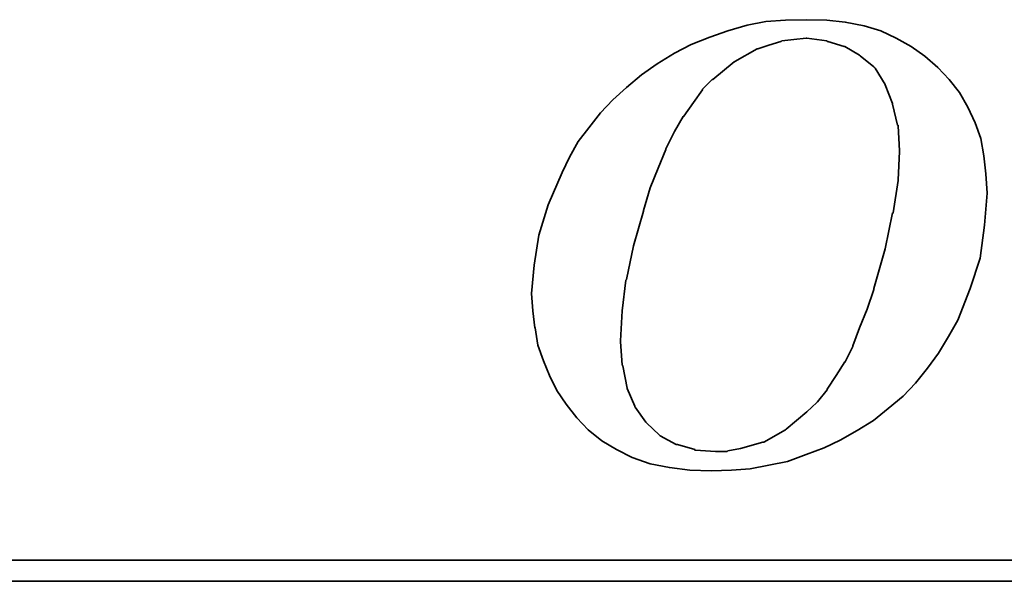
# Model space of a CAD drawing. Extents: x 629 to 797, y 78 to 153.
# Tile 33 of 48: x 765.92 to 770.02, y 111.65 to 114. Entities that reach past the tile are written whole.
import ezdxf

# ---------------------------------------------------------------- set-up
doc = ezdxf.new("R2010")
doc.units = 0
doc.header["$LTSCALE"] = 2
doc.header["$MEASUREMENT"] = 0
doc.layers.add('DIM', color=4, linetype='CONTINUOUS')
doc.layers.add('layer 1', color=7, linetype='CONTINUOUS')

# ---------------------------------------------------------------- blocks, each defined once
blk = doc.blocks.new('TBI MOTION logo(完整正式版)')
at = {"layer": 'layer 1', "color": 22, "lineweight": 35}
for points, knots in [([(-11.34375, -6.98375), (-11.34375, -6.98375), (-10.91375, -7.43875), (-10.91375, -7.43875), (-10.91375, -7.43875), (-10.91375, -7.43875), (-10.38625, -7.87125), (-10.38625, -7.87125), (-10.38625, -7.87125), (-10.38625, -7.87125), (-9.81125, -8.20375), (-9.81125, -8.20375), (-9.81125, -8.20375), (-9.81125, -8.20375), (-9.21125, -8.51875), (-9.21125, -8.51875), (-9.21125, -8.51875), (-9.21125, -8.51875), (-8.51625, -8.75875), (-8.51625, -8.75875), (-8.51625, -8.75875), (-8.51625, -8.75875), (-7.77125, -8.90375), (-7.77125, -8.90375), (-7.77125, -8.90375), (-7.77125, -8.90375), (-6.97875, -8.99875), (-6.97875, -8.99875), (-6.97875, -8.99875), (-6.97875, -8.99875), (-6.14125, -9.02375), (-6.14125, -9.02375), (-6.14125, -9.02375), (-6.14125, -9.02375), (-5.37125, -8.99875), (-5.37125, -8.99875), (-5.37125, -8.99875), (-5.37125, -8.99875), (-4.65375, -8.94875), (-4.65375, -8.94875), (-4.65375, -8.94875), (-4.65375, -8.94875), (-3.93375, -8.80625), (-3.93375, -8.80625), (-3.93375, -8.80625), (-3.93375, -8.80625), (-3.21375, -8.66375), (-3.21375, -8.66375), (-3.21375, -8.66375), (-3.21375, -8.66375), (-2.49375, -8.39875), (-2.49375, -8.39875), (-2.49375, -8.39875), (-2.49375, -8.39875), (-1.79875, -8.13375), (-1.79875, -8.13375), (-1.79875, -8.13375), (-1.79875, -8.13375), (-1.17375, -7.84375), (-1.17375, -7.84375), (-1.17375, -7.84375), (-1.17375, -7.84375), (-0.52375, -7.46375), (-0.52375, -7.46375), (-0.52375, -7.46375), (-0.52375, -7.46375), (0.10124, -7.07875), (0.10124, -7.07875), (0.10124, -7.07875), (0.10124, -7.07875), (0.67625, -6.62375), (0.67625, -6.62375), (0.67625, -6.62375), (0.67625, -6.62375), (1.24874, -6.14375), (1.24874, -6.14375), (1.24874, -6.14375), (1.24874, -6.14375), (1.72874, -5.64125), (1.72874, -5.64125), (1.72874, -5.64125), (1.72874, -5.64125), (2.18624, -5.06375), (2.18624, -5.06375), (2.18624, -5.06375), (2.18624, -5.06375), (2.61625, -4.48874), (2.61625, -4.48874), (2.61625, -4.48874), (2.61625, -4.48874), (3.00125, -3.83874), (3.00125, -3.83874), (3.00125, -3.83874), (3.00125, -3.83874), (3.36124, -3.21374), (3.36124, -3.21374), (3.36124, -3.21374), (3.36124, -3.21374), (3.84374, -1.99125), (3.84374, -1.99125), (3.84374, -1.99125), (3.84374, -1.99125), (4.22625, -0.81875), (4.22625, -0.81875), (4.22625, -0.81875), (4.22625, -0.81875), (4.39125, 0.45624), (4.39125, 0.45624), (4.39125, 0.45624), (4.39125, 0.45624), (4.48874, 1.70124), (4.48874, 1.70124), (4.48874, 1.70124), (4.48874, 1.70124), (4.43874, 2.44625), (4.43874, 2.44625), (4.43874, 2.44625), (4.43874, 2.44625), (4.36874, 3.14125), (4.36874, 3.14125), (4.36874, 3.14125), (4.36874, 3.14125), (4.25125, 3.81125), (4.25125, 3.81125), (4.25125, 3.81125), (4.25125, 3.81125), (4.03124, 4.41125), (4.03124, 4.41125), (4.03124, 4.41125), (4.03124, 4.41125), (3.74374, 5.01125), (3.74374, 5.01125), (3.74374, 5.01125), (3.74374, 5.01125), (3.43124, 5.58875), (3.43124, 5.58875), (3.43124, 5.58875), (3.43124, 5.58875), (3.02625, 6.09125), (3.02625, 6.09125), (3.02625, 6.09125), (3.02625, 6.09125), (2.59374, 6.54875), (2.59374, 6.54875), (2.59374, 6.54875), (2.59374, 6.54875), (2.09124, 6.98125), (2.09124, 6.98125), (2.09124, 6.98125), (2.09124, 6.98125), (1.56124, 7.36625), (1.56124, 7.36625), (1.56124, 7.36625), (1.56124, 7.36625), (0.98624, 7.67625), (0.98624, 7.67625), (0.98624, 7.67625), (0.98624, 7.67625), (0.38624, 7.96375), (0.38624, 7.96375), (0.38624, 7.96375), (0.38624, 7.96375), (-0.25875, 8.15625), (-0.25875, 8.15625), (-0.25875, 8.15625), (-0.25875, 8.15625), (-0.98125, 8.30125), (-0.98125, 8.30125), (-0.98125, 8.30125), (-0.98125, 8.30125), (-1.70124, 8.37125), (-1.70124, 8.37125), (-1.70124, 8.37125), (-1.70124, 8.37125), (-2.49375, 8.39624), (-2.49375, 8.39624), (-2.49375, 8.39624), (-2.49375, 8.39624), (-3.28625, 8.37125), (-3.28625, 8.37125), (-3.28625, 8.37125), (-3.28625, 8.37125), (-4.05125, 8.32125), (-4.05125, 8.32125), (-4.05125, 8.32125), (-4.05125, 8.32125), (-4.77375, 8.18125), (-4.77375, 8.18125), (-4.77375, 8.18125), (-4.77375, 8.18125), (-5.51625, 7.96375), (-5.51625, 7.96375), (-5.51625, 7.96375), (-5.51625, 7.96375), (-6.21125, 7.72625), (-6.21125, 7.72625), (-6.21125, 7.72625), (-6.21125, 7.72625), (-6.92875, 7.43625), (-6.92875, 7.43625), (-6.92875, 7.43625), (-6.92875, 7.43625), (-7.57875, 7.10125), (-7.57875, 7.10125), (-7.57875, 7.10125), (-7.57875, 7.10125), (-8.24875, 6.69125), (-8.24875, 6.69125), (-8.24875, 6.69125), (-8.24875, 6.69125), (-8.84875, 6.26125), (-8.84875, 6.26125), (-8.84875, 6.26125), (-8.84875, 6.26125), (-9.42625, 5.78125), (-9.42625, 5.78125), (-9.42625, 5.78125), (-9.42625, 5.78125), (-9.95375, 5.30125), (-9.95375, 5.30125), (-9.95375, 5.30125), (-9.95375, 5.30125), (-10.43375, 4.79624), (-10.43375, 4.79624), (-10.43375, 4.79624), (-10.43375, 4.79624), (-10.88875, 4.22125), (-10.88875, 4.22125), (-10.88875, 4.22125), (-10.88875, 4.22125), (-11.29875, 3.69375), (-11.29875, 3.69375), (-11.29875, 3.69375), (-11.29875, 3.69375), (-11.63375, 3.09125), (-11.63375, 3.09125), (-11.63375, 3.09125), (-11.63375, 3.09125), (-11.91875, 2.49625), (-11.91875, 2.49625), (-11.91875, 2.49625), (-11.91875, 2.49625), (-12.44875, 1.24625), (-12.44875, 1.24625), (-12.44875, 1.24625), (-12.44875, 1.24625), (-12.80875, 0.06874), (-12.80875, 0.06874), (-12.80875, 0.06874), (-12.80875, 0.06874), (-12.99875, -1.07875), (-12.99875, -1.07875), (-12.99875, -1.07875), (-12.99875, -1.07875), (-13.09375, -2.18375), (-13.09375, -2.18375), (-13.09375, -2.18375), (-13.09375, -2.18375), (-13.04875, -2.85375), (-13.04875, -2.85375), (-13.04875, -2.85375), (-13.04875, -2.85375), (-12.97375, -3.50375), (-12.97375, -3.50375), (-12.97375, -3.50375), (-12.97375, -3.50375), (-12.95375, -3.50375), (-12.95375, -3.50375), (-12.95375, -3.50375), (-12.95375, -3.50375), (-12.85375, -4.17375), (-12.85375, -4.17375), (-12.85375, -4.17375), (-12.85375, -4.17375), (-12.63875, -4.77624), (-12.63875, -4.77624), (-12.63875, -4.77624), (-12.63875, -4.77624), (-12.39875, -5.35125), (-12.39875, -5.35125), (-12.39875, -5.35125), (-12.39875, -5.35125), (-12.11375, -5.92875), (-12.11375, -5.92875), (-12.11375, -5.92875), (-12.11375, -5.92875), (-11.75375, -6.45375), (-11.75375, -6.45375), (-11.75375, -6.45375), (-11.75375, -6.45375), (-11.34375, -6.98375), (-11.34375, -6.98375)], [0, 0, 0, 0, 0.01369863, 0.01369863, 0.01369863, 0.01369863, 0.02739726, 0.02739726, 0.02739726, 0.02739726, 0.04109589, 0.04109589, 0.04109589, 0.04109589, 0.05479452, 0.05479452, 0.05479452, 0.05479452, 0.06849315, 0.06849315, 0.06849315, 0.06849315, 0.08219178, 0.08219178, 0.08219178, 0.08219178, 0.09589041, 0.09589041, 0.09589041, 0.09589041, 0.10958904, 0.10958904, 0.10958904, 0.10958904, 0.12328767, 0.12328767, 0.12328767, 0.12328767, 0.1369863, 0.1369863, 0.1369863, 0.1369863, 0.15068493, 0.15068493, 0.15068493, 0.15068493, 0.16438356, 0.16438356, 0.16438356, 0.16438356, 0.17808219, 0.17808219, 0.17808219, 0.17808219, 0.19178082, 0.19178082, 0.19178082, 0.19178082, 0.20547945, 0.20547945, 0.20547945, 0.20547945, 0.21917808, 0.21917808, 0.21917808, 0.21917808, 0.23287671, 0.23287671, 0.23287671, 0.23287671, 0.24657534, 0.24657534, 0.24657534, 0.24657534, 0.26027397, 0.26027397, 0.26027397, 0.26027397, 0.2739726, 0.2739726, 0.2739726, 0.2739726, 0.28767123, 0.28767123, 0.28767123, 0.28767123, 0.30136986, 0.30136986, 0.30136986, 0.30136986, 0.31506849, 0.31506849, 0.31506849, 0.31506849, 0.32876712, 0.32876712, 0.32876712, 0.32876712, 0.34246575, 0.34246575, 0.34246575, 0.34246575, 0.35616438, 0.35616438, 0.35616438, 0.35616438, 0.36986301, 0.36986301, 0.36986301, 0.36986301, 0.38356164, 0.38356164, 0.38356164, 0.38356164, 0.39726027, 0.39726027, 0.39726027, 0.39726027, 0.4109589, 0.4109589, 0.4109589, 0.4109589, 0.42465753, 0.42465753, 0.42465753, 0.42465753, 0.43835616, 0.43835616, 0.43835616, 0.43835616, 0.45205479, 0.45205479, 0.45205479, 0.45205479, 0.46575342, 0.46575342, 0.46575342, 0.46575342, 0.47945205, 0.47945205, 0.47945205, 0.47945205, 0.49315068, 0.49315068, 0.49315068, 0.49315068, 0.50684932, 0.50684932, 0.50684932, 0.50684932, 0.52054795, 0.52054795, 0.52054795, 0.52054795, 0.53424658, 0.53424658, 0.53424658, 0.53424658, 0.54794521, 0.54794521, 0.54794521, 0.54794521, 0.56164384, 0.56164384, 0.56164384, 0.56164384, 0.57534247, 0.57534247, 0.57534247, 0.57534247, 0.5890411, 0.5890411, 0.5890411, 0.5890411, 0.60273973, 0.60273973, 0.60273973, 0.60273973, 0.61643836, 0.61643836, 0.61643836, 0.61643836, 0.63013699, 0.63013699, 0.63013699, 0.63013699, 0.64383562, 0.64383562, 0.64383562, 0.64383562, 0.65753425, 0.65753425, 0.65753425, 0.65753425, 0.67123288, 0.67123288, 0.67123288, 0.67123288, 0.68493151, 0.68493151, 0.68493151, 0.68493151, 0.69863014, 0.69863014, 0.69863014, 0.69863014, 0.71232877, 0.71232877, 0.71232877, 0.71232877, 0.7260274, 0.7260274, 0.7260274, 0.7260274, 0.73972603, 0.73972603, 0.73972603, 0.73972603, 0.75342466, 0.75342466, 0.75342466, 0.75342466, 0.76712329, 0.76712329, 0.76712329, 0.76712329, 0.78082192, 0.78082192, 0.78082192, 0.78082192, 0.79452055, 0.79452055, 0.79452055, 0.79452055, 0.80821918, 0.80821918, 0.80821918, 0.80821918, 0.82191781, 0.82191781, 0.82191781, 0.82191781, 0.83561644, 0.83561644, 0.83561644, 0.83561644, 0.84931507, 0.84931507, 0.84931507, 0.84931507, 0.8630137, 0.8630137, 0.8630137, 0.8630137, 0.87671233, 0.87671233, 0.87671233, 0.87671233, 0.89041096, 0.89041096, 0.89041096, 0.89041096, 0.90410959, 0.90410959, 0.90410959, 0.90410959, 0.91780822, 0.91780822, 0.91780822, 0.91780822, 0.93150685, 0.93150685, 0.93150685, 0.93150685, 0.94520548, 0.94520548, 0.94520548, 0.94520548, 0.95890411, 0.95890411, 0.95890411, 0.95890411, 0.97260274, 0.97260274, 0.97260274, 0.97260274, 0.98630137, 0.98630137, 0.98630137, 0.98630137, 1, 1, 1, 1]), ([(-8.77875, 1.03124), (-8.77875, 1.03124), (-8.51625, 1.89625), (-8.51625, 1.89625), (-8.51625, 1.89625), (-8.51625, 1.89625), (-8.20375, 2.66375), (-8.20375, 2.66375), (-8.20375, 2.66375), (-8.20375, 2.66375), (-7.91625, 3.38125), (-7.91625, 3.38125), (-7.91625, 3.38125), (-7.91625, 3.38125), (-7.91625, 3.40624), (-7.91625, 3.40624), (-7.91625, 3.40624), (-7.91625, 3.40624), (-7.57875, 4.07624), (-7.57875, 4.07624), (-7.57875, 4.07624), (-7.57875, 4.07624), (-7.24375, 4.65125), (-7.24375, 4.65125), (-7.24375, 4.65125), (-7.24375, 4.65125), (-7.21875, 4.65125), (-7.21875, 4.65125), (-7.21875, 4.65125), (-7.21875, 4.65125), (-7.21875, 4.67624), (-7.21875, 4.67624), (-7.21875, 4.67624), (-7.21875, 4.67624), (-6.83625, 5.20375), (-6.83625, 5.20375), (-6.83625, 5.20375), (-6.83625, 5.20375), (-6.49875, 5.68625), (-6.49875, 5.68625), (-6.49875, 5.68625), (-6.49875, 5.68625), (-6.49875, 5.70625), (-6.49875, 5.70625), (-6.49875, 5.70625), (-6.49875, 5.70625), (-6.11625, 6.09125), (-6.11625, 6.09125), (-6.11625, 6.09125), (-6.11625, 6.09125), (-6.09125, 6.09125), (-6.09125, 6.09125), (-6.09125, 6.09125), (-6.09125, 6.09125), (-5.27375, 6.76625), (-5.27375, 6.76625), (-5.27375, 6.76625), (-5.27375, 6.76625), (-5.24875, 6.76625), (-5.24875, 6.76625), (-5.24875, 6.76625), (-5.24875, 6.76625), (-5.24875, 6.78625), (-5.24875, 6.78625), (-5.24875, 6.78625), (-5.24875, 6.78625), (-4.38875, 7.26624), (-4.38875, 7.26624), (-4.38875, 7.26624), (-4.38875, 7.26624), (-4.36125, 7.26624), (-4.36125, 7.26624), (-4.36125, 7.26624), (-4.36125, 7.26624), (-3.93375, 7.41125), (-3.93375, 7.41125), (-3.93375, 7.41125), (-3.93375, 7.41125), (-3.47375, 7.55625), (-3.47375, 7.55625), (-3.47375, 7.55625), (-3.47375, 7.55625), (-3.45375, 7.55625), (-3.45375, 7.55625), (-3.45375, 7.55625), (-3.45375, 7.55625), (-3.42875, 7.58124), (-3.42875, 7.58124), (-3.42875, 7.58124), (-3.42875, 7.58124), (-2.97375, 7.62625), (-2.97375, 7.62625), (-2.97375, 7.62625), (-2.97375, 7.62625), (-2.49375, 7.67625), (-2.49375, 7.67625), (-2.49375, 7.67625), (-2.49375, 7.67625), (-2.46875, 7.67625), (-2.46875, 7.67625), (-2.46875, 7.67625), (-2.46875, 7.67625), (-1.70124, 7.58124), (-1.70124, 7.58124), (-1.70124, 7.58124), (-1.70124, 7.58124), (-1.67875, 7.55625), (-1.67875, 7.55625), (-1.67875, 7.55625), (-1.67875, 7.55625), (-1.65375, 7.55625), (-1.65375, 7.55625), (-1.65375, 7.55625), (-1.65375, 7.55625), (-1.03125, 7.36625), (-1.03125, 7.36625), (-1.03125, 7.36625), (-1.03125, 7.36625), (-1.00625, 7.36625), (-1.00625, 7.36625), (-1.00625, 7.36625), (-1.00625, 7.36625), (-0.43124, 7.02624), (-0.43124, 7.02624), (-0.43124, 7.02624), (-0.43124, 7.02624), (-0.40625, 7.00624), (-0.40625, 7.00624), (-0.40625, 7.00624), (-0.40625, 7.00624), (0.12124, 6.57124), (0.12124, 6.57124), (0.12124, 6.57124), (0.12124, 6.57124), (0.14624, 6.54875), (0.14624, 6.54875), (0.14624, 6.54875), (0.14624, 6.54875), (0.17124, 6.52375), (0.17124, 6.52375), (0.17124, 6.52375), (0.17124, 6.52375), (0.55625, 5.89875), (0.55625, 5.89875), (0.55625, 5.89875), (0.55625, 5.89875), (0.55625, 5.87625), (0.55625, 5.87625), (0.55625, 5.87625), (0.55625, 5.87625), (0.84124, 5.15625), (0.84124, 5.15625), (0.84124, 5.15625), (0.84124, 5.15625), (0.84124, 5.13125), (0.84124, 5.13125), (0.84124, 5.13125), (0.84124, 5.13125), (1.03624, 4.31875), (1.03624, 4.31875), (1.03624, 4.31875), (1.03624, 4.31875), (1.05624, 4.31875), (1.05624, 4.31875), (1.05624, 4.31875), (1.05624, 4.31875), (1.05624, 4.29125), (1.05624, 4.29125), (1.05624, 4.29125), (1.05624, 4.29125), (1.10625, 3.33125), (1.10625, 3.33125), (1.10625, 3.33125), (1.10625, 3.33125), (1.10625, 3.30875), (1.10625, 3.30875), (1.10625, 3.30875), (1.10625, 3.30875), (1.05624, 2.20624), (1.05624, 2.20624), (1.05624, 2.20624), (1.05624, 2.20624), (1.05624, 2.18124), (1.05624, 2.18124), (1.05624, 2.18124), (1.05624, 2.18124), (0.86624, 0.93624), (0.86624, 0.93624), (0.86624, 0.93624), (0.86624, 0.93624), (0.84124, 0.93624), (0.84124, 0.93624), (0.84124, 0.93624), (0.84124, 0.93624), (0.55625, -0.45874), (0.55625, -0.45874), (0.55625, -0.45874), (0.55625, -0.45874), (0.12124, -1.99125), (0.12124, -1.99125), (0.12124, -1.99125), (0.12124, -1.99125), (0.12124, -2.01874), (0.12124, -2.01874), (0.12124, -2.01874), (0.12124, -2.01874), (-0.13874, -2.78375), (-0.13874, -2.78375), (-0.13874, -2.78375), (-0.13874, -2.78375), (-0.43124, -3.50375), (-0.43124, -3.50375), (-0.43124, -3.50375), (-0.43124, -3.50375), (-0.69375, -4.19875), (-0.69375, -4.19875), (-0.69375, -4.19875), (-0.69375, -4.19875), (-0.69375, -4.22375), (-0.69375, -4.22375), (-0.69375, -4.22375), (-0.69375, -4.22375), (-0.98125, -4.82374), (-0.98125, -4.82374), (-0.98125, -4.82374), (-0.98125, -4.82374), (-1.00625, -4.82374), (-1.00625, -4.82374), (-1.00625, -4.82374), (-1.00625, -4.82374), (-1.33875, -5.35125), (-1.33875, -5.35125), (-1.33875, -5.35125), (-1.33875, -5.35125), (-1.67875, -5.87875), (-1.67875, -5.87875), (-1.67875, -5.87875), (-1.67875, -5.87875), (-1.67875, -5.90375), (-1.67875, -5.90375), (-1.67875, -5.90375), (-1.67875, -5.90375), (-2.05875, -6.35875), (-2.05875, -6.35875), (-2.05875, -6.35875), (-2.05875, -6.35875), (-2.08375, -6.38375), (-2.08375, -6.38375), (-2.08375, -6.38375), (-2.08375, -6.38375), (-2.46875, -6.74375), (-2.46875, -6.74375), (-2.46875, -6.74375), (-2.46875, -6.74375), (-3.25875, -7.41625), (-3.25875, -7.41625), (-3.25875, -7.41625), (-3.25875, -7.41625), (-3.28625, -7.43875), (-3.28625, -7.43875), (-3.28625, -7.43875), (-3.28625, -7.43875), (-4.12375, -7.91875), (-4.12375, -7.91875), (-4.12375, -7.91875), (-4.12375, -7.91875), (-4.14875, -7.91875), (-4.14875, -7.91875), (-4.14875, -7.91875), (-4.14875, -7.91875), (-4.17125, -7.91875), (-4.17125, -7.91875), (-4.17125, -7.91875), (-4.17125, -7.91875), (-5.03375, -8.15875), (-5.03375, -8.15875), (-5.03375, -8.15875), (-5.03375, -8.15875), (-5.51625, -8.25625), (-5.51625, -8.25625), (-5.51625, -8.25625), (-5.51625, -8.25625), (-5.54125, -8.27875), (-5.54125, -8.27875), (-5.54125, -8.27875), (-5.54125, -8.27875), (-5.56375, -8.27875), (-5.56375, -8.27875), (-5.56375, -8.27875), (-5.56375, -8.27875), (-5.99625, -8.27875), (-5.99625, -8.27875), (-5.99625, -8.27875), (-5.99625, -8.27875), (-6.76375, -8.23125), (-6.76375, -8.23125), (-6.76375, -8.23125), (-6.76375, -8.23125), (-6.78875, -8.23125), (-6.78875, -8.23125), (-6.78875, -8.23125), (-6.78875, -8.23125), (-6.78875, -8.20375), (-6.78875, -8.20375), (-6.78875, -8.20375), (-6.78875, -8.20375), (-7.45875, -8.01375), (-7.45875, -8.01375), (-7.45875, -8.01375), (-7.45875, -8.01375), (-7.48375, -8.01375), (-7.48375, -8.01375), (-7.48375, -8.01375), (-7.48375, -8.01375), (-7.50875, -8.01375), (-7.50875, -8.01375), (-7.50875, -8.01375), (-7.50875, -8.01375), (-8.13125, -7.67875), (-8.13125, -7.67875), (-8.13125, -7.67875), (-8.13125, -7.67875), (-8.15625, -7.65375), (-8.15625, -7.65375), (-8.15625, -7.65375), (-8.15625, -7.65375), (-8.65875, -7.17375), (-8.65875, -7.17375), (-8.65875, -7.17375), (-8.65875, -7.17375), (-8.68375, -7.14875), (-8.68375, -7.14875), (-8.68375, -7.14875), (-8.68375, -7.14875), (-9.08875, -6.57375), (-9.08875, -6.57375), (-9.08875, -6.57375), (-9.08875, -6.57375), (-9.11375, -6.54875), (-9.11375, -6.54875), (-9.11375, -6.54875), (-9.11375, -6.54875), (-9.11375, -6.52875), (-9.11375, -6.52875), (-9.11375, -6.52875), (-9.11375, -6.52875), (-9.40375, -5.85375), (-9.40375, -5.85375), (-9.40375, -5.85375), (-9.40375, -5.85375), (-9.40375, -5.82875), (-9.40375, -5.82875), (-9.40375, -5.82875), (-9.40375, -5.82875), (-9.56875, -4.96875), (-9.56875, -4.96875), (-9.56875, -4.96875), (-9.56875, -4.96875), (-9.59375, -4.94375), (-9.59375, -4.94375), (-9.59375, -4.94375), (-9.59375, -4.94375), (-9.66375, -4.03375), (-9.66375, -4.03375), (-9.66375, -4.03375), (-9.66375, -4.03375), (-9.66375, -4.00875), (-9.66375, -4.00875), (-9.66375, -4.00875), (-9.66375, -4.00875), (-9.59375, -2.85375), (-9.59375, -2.85375), (-9.59375, -2.85375), (-9.59375, -2.85375), (-9.45125, -1.65875), (-9.45125, -1.65875), (-9.45125, -1.65875), (-9.45125, -1.65875), (-9.42625, -1.63375), (-9.42625, -1.63375), (-9.42625, -1.63375), (-9.42625, -1.63375), (-9.16125, -0.33875), (-9.16125, -0.33875), (-9.16125, -0.33875), (-9.16125, -0.33875), (-8.77875, 1.00624), (-8.77875, 1.00624), (-8.77875, 1.00624), (-8.77875, 1.00624), (-8.77875, 1.03124), (-8.77875, 1.03124)], [0, 0, 0, 0, 0.01020408, 0.01020408, 0.01020408, 0.01020408, 0.02040816, 0.02040816, 0.02040816, 0.02040816, 0.03061224, 0.03061224, 0.03061224, 0.03061224, 0.04081633, 0.04081633, 0.04081633, 0.04081633, 0.05102041, 0.05102041, 0.05102041, 0.05102041, 0.06122449, 0.06122449, 0.06122449, 0.06122449, 0.07142857, 0.07142857, 0.07142857, 0.07142857, 0.08163265, 0.08163265, 0.08163265, 0.08163265, 0.09183673, 0.09183673, 0.09183673, 0.09183673, 0.10204082, 0.10204082, 0.10204082, 0.10204082, 0.1122449, 0.1122449, 0.1122449, 0.1122449, 0.12244898, 0.12244898, 0.12244898, 0.12244898, 0.13265306, 0.13265306, 0.13265306, 0.13265306, 0.14285714, 0.14285714, 0.14285714, 0.14285714, 0.15306122, 0.15306122, 0.15306122, 0.15306122, 0.16326531, 0.16326531, 0.16326531, 0.16326531, 0.17346939, 0.17346939, 0.17346939, 0.17346939, 0.18367347, 0.18367347, 0.18367347, 0.18367347, 0.19387755, 0.19387755, 0.19387755, 0.19387755, 0.20408163, 0.20408163, 0.20408163, 0.20408163, 0.21428571, 0.21428571, 0.21428571, 0.21428571, 0.2244898, 0.2244898, 0.2244898, 0.2244898, 0.23469388, 0.23469388, 0.23469388, 0.23469388, 0.24489796, 0.24489796, 0.24489796, 0.24489796, 0.25510204, 0.25510204, 0.25510204, 0.25510204, 0.26530612, 0.26530612, 0.26530612, 0.26530612, 0.2755102, 0.2755102, 0.2755102, 0.2755102, 0.28571429, 0.28571429, 0.28571429, 0.28571429, 0.29591837, 0.29591837, 0.29591837, 0.29591837, 0.30612245, 0.30612245, 0.30612245, 0.30612245, 0.31632653, 0.31632653, 0.31632653, 0.31632653, 0.32653061, 0.32653061, 0.32653061, 0.32653061, 0.33673469, 0.33673469, 0.33673469, 0.33673469, 0.34693878, 0.34693878, 0.34693878, 0.34693878, 0.35714286, 0.35714286, 0.35714286, 0.35714286, 0.36734694, 0.36734694, 0.36734694, 0.36734694, 0.37755102, 0.37755102, 0.37755102, 0.37755102, 0.3877551, 0.3877551, 0.3877551, 0.3877551, 0.39795918, 0.39795918, 0.39795918, 0.39795918, 0.40816327, 0.40816327, 0.40816327, 0.40816327, 0.41836735, 0.41836735, 0.41836735, 0.41836735, 0.42857143, 0.42857143, 0.42857143, 0.42857143, 0.43877551, 0.43877551, 0.43877551, 0.43877551, 0.44897959, 0.44897959, 0.44897959, 0.44897959, 0.45918367, 0.45918367, 0.45918367, 0.45918367, 0.46938776, 0.46938776, 0.46938776, 0.46938776, 0.47959184, 0.47959184, 0.47959184, 0.47959184, 0.48979592, 0.48979592, 0.48979592, 0.48979592, 0.5, 0.5, 0.5, 0.5, 0.51020408, 0.51020408, 0.51020408, 0.51020408, 0.52040816, 0.52040816, 0.52040816, 0.52040816, 0.53061224, 0.53061224, 0.53061224, 0.53061224, 0.54081633, 0.54081633, 0.54081633, 0.54081633, 0.55102041, 0.55102041, 0.55102041, 0.55102041, 0.56122449, 0.56122449, 0.56122449, 0.56122449, 0.57142857, 0.57142857, 0.57142857, 0.57142857, 0.58163265, 0.58163265, 0.58163265, 0.58163265, 0.59183673, 0.59183673, 0.59183673, 0.59183673, 0.60204082, 0.60204082, 0.60204082, 0.60204082, 0.6122449, 0.6122449, 0.6122449, 0.6122449, 0.62244898, 0.62244898, 0.62244898, 0.62244898, 0.63265306, 0.63265306, 0.63265306, 0.63265306, 0.64285714, 0.64285714, 0.64285714, 0.64285714, 0.65306122, 0.65306122, 0.65306122, 0.65306122, 0.66326531, 0.66326531, 0.66326531, 0.66326531, 0.67346939, 0.67346939, 0.67346939, 0.67346939, 0.68367347, 0.68367347, 0.68367347, 0.68367347, 0.69387755, 0.69387755, 0.69387755, 0.69387755, 0.70408163, 0.70408163, 0.70408163, 0.70408163, 0.71428571, 0.71428571, 0.71428571, 0.71428571, 0.7244898, 0.7244898, 0.7244898, 0.7244898, 0.73469388, 0.73469388, 0.73469388, 0.73469388, 0.74489796, 0.74489796, 0.74489796, 0.74489796, 0.75510204, 0.75510204, 0.75510204, 0.75510204, 0.76530612, 0.76530612, 0.76530612, 0.76530612, 0.7755102, 0.7755102, 0.7755102, 0.7755102, 0.78571429, 0.78571429, 0.78571429, 0.78571429, 0.79591837, 0.79591837, 0.79591837, 0.79591837, 0.80612245, 0.80612245, 0.80612245, 0.80612245, 0.81632653, 0.81632653, 0.81632653, 0.81632653, 0.82653061, 0.82653061, 0.82653061, 0.82653061, 0.83673469, 0.83673469, 0.83673469, 0.83673469, 0.84693878, 0.84693878, 0.84693878, 0.84693878, 0.85714286, 0.85714286, 0.85714286, 0.85714286, 0.86734694, 0.86734694, 0.86734694, 0.86734694, 0.87755102, 0.87755102, 0.87755102, 0.87755102, 0.8877551, 0.8877551, 0.8877551, 0.8877551, 0.89795918, 0.89795918, 0.89795918, 0.89795918, 0.90816327, 0.90816327, 0.90816327, 0.90816327, 0.91836735, 0.91836735, 0.91836735, 0.91836735, 0.92857143, 0.92857143, 0.92857143, 0.92857143, 0.93877551, 0.93877551, 0.93877551, 0.93877551, 0.94897959, 0.94897959, 0.94897959, 0.94897959, 0.95918367, 0.95918367, 0.95918367, 0.95918367, 0.96938776, 0.96938776, 0.96938776, 0.96938776, 0.97959184, 0.97959184, 0.97959184, 0.97959184, 0.98979592, 0.98979592, 0.98979592, 0.98979592, 1, 1, 1, 1]), ([(75.90875, -9.47875), (75.90875, -9.47875), (75.90875, -12.28625), (75.90875, -12.28625), (75.90875, -12.28625), (75.90875, -12.28625), (75.90875, -12.47875), (75.90875, -12.47875), (75.90875, -12.47875), (75.90875, -12.47875), (75.71625, -12.47875), (75.71625, -12.47875), (75.71625, -12.47875), (75.71625, -12.47875), (-88.32875, -12.47875), (-88.32875, -12.47875), (-88.32875, -12.47875), (-88.32875, -12.47875), (-88.32875, -13.29375), (-88.32875, -13.29375), (-88.32875, -13.29375), (-88.32875, -13.29375), (82.89125, -13.29375), (82.89125, -13.29375), (82.89125, -13.29375), (82.89125, -13.29375), (75.90875, -9.47875), (75.90875, -9.47875)], [0, 0, 0, 0, 0.14285714, 0.14285714, 0.14285714, 0.14285714, 0.28571429, 0.28571429, 0.28571429, 0.28571429, 0.42857143, 0.42857143, 0.42857143, 0.42857143, 0.57142857, 0.57142857, 0.57142857, 0.57142857, 0.71428571, 0.71428571, 0.71428571, 0.71428571, 0.85714286, 0.85714286, 0.85714286, 0.85714286, 1, 1, 1, 1])]:
    blk.add_open_spline(points, degree=3, knots=knots, dxfattribs=at)

msp = doc.modelspace()

# ---------------------------------------------------------------- block references
at = {"layer": 'DIM', "xscale": 0.1079999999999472, "yscale": 0.1079999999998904, "zscale": 0.108}
msp.add_blockref('TBI MOTION logo(完整正式版)', (769.465, 113.0889), dxfattribs=at)

doc.saveas('drawing.dxf')
